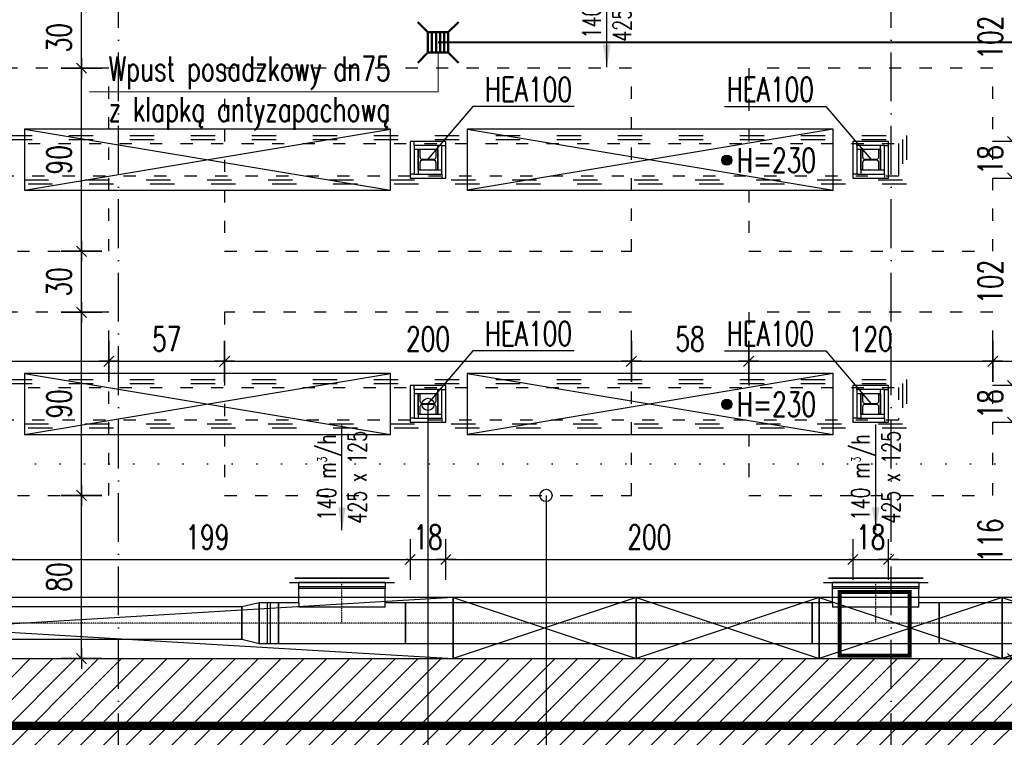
# Model space of a CAD drawing. Header units: millimetres. Extents: x 167273 to 188273, y -125105 to -88145.
# Tile 193 of 210: x 173804 to 174289, y -91803 to -91450. Entities that reach past the tile are written whole.
import ezdxf

# ---------------------------------------------------------------- set-up
doc = ezdxf.new("R2010")
doc.units = ezdxf.units.MM
doc.header["$PDMODE"] = 35
doc.header["$PDSIZE"] = 5
for name, pattern in [('ACAD_ISO03W100', [30, 12, -18]), ('ACAD_ISO07W100', [3, 0, -3]), ('ACAD_ISO10W100', [18, 12, -3, 0, -3]), ('DASHED', [0.75, 0.5, -0.25]), ('WENT_3', [1.6, 0.5, -0.5, 0.1, -0.5])]:
    doc.linetypes.add(name, pattern=pattern)
for name, color, linetype in [('!_ppoz', 10, 'Continuous'), ('a-op_leader', 9, 'Continuous'), ('a-op_text', 9, 'Continuous'), ('a-osie', 1, 'ACAD_ISO10W100'), ('a-poziomy', 9, 'Continuous'), ('a-wymiary', 9, 'Continuous'), ('b-konstrukcja', 17, 'Continuous'), ('b-przerywana2', 2, 'ACAD_ISO03W100'), ('b-ściany', 2, 'Continuous'), ('c-wyposażenie', 5, 'Continuous'), ('FLUID-N-BIB-120-ARRGR', 7, 'Continuous'), ('FLUID-W-BIB-120-ARRGR', 7, 'Continuous'), ('FLUID-W-BIB-SYM', 7, 'Continuous'), ('h-hatch', 8, 'Continuous'), ('i-kanalizacja', 34, 'Continuous'), ('Profile', 7, 'Continuous')]:
    doc.layers.add(name, color=color, linetype=linetype)
doc.layers.add('!zakres', color=7, linetype='ACAD_ISO03W100', lineweight=60, true_color=0x8a14ff)
for name, color, linetype, lineweight in [('FLUID-W-BIB', 220, 'Continuous', 30), ('IS_kan_san', 34, 'Continuous', 53), ('IS_kan_san_opis', 9, 'Continuous', 15), ('IS_przejscia_ppoz_stropy', 32, 'Continuous', 60)]:
    doc.layers.add(name, color=color, linetype=linetype, lineweight=lineweight)
doc.styles.add('FDBES', font='romans.shx', dxfattribs={"width": 0.7, "height": 10})
doc.styles.add('IS-IS', font='romans.shx', dxfattribs={"width": 0.7, "height": 12})
doc.styles.add('PPAB_100', font='romans.shx', dxfattribs={"width": 0.7, "height": 12})
doc.styles.add('ROMANS', font='romans.shx', dxfattribs={"width": 0.7, "height": 10})
doc.dimstyles.new('FDBES', dxfattribs={"dimscale": 50, "dimtxt": 4, "dimasz": 2.5, "dimexe": 0.8, "dimexo": 2, "dimgap": 1, "dimtad": 1, "dimdsep": 46, "dimtxsty": 'FDBES', "dimcen": 2.5, "dimclrd": 4, "dimclre": 5, "dimadec": 0, "dimazin": 0, "dimtfac": 1, "dimtmove": 0, "dimatfit": 3, "dimfxl": 0, "dimarcsym": 0})
doc.dimstyles.new('newPPAB_100', dxfattribs={"dimscale": 0, "dimtxt": 16, "dimasz": 1, "dimexe": 10, "dimexo": 10, "dimgap": 5, "dimtad": 1, "dimdec": 0, "dimzin": 0, "dimdsep": 46, "dimtxsty": 'PPAB_100', "dimblk": 'tick_50', "dimcen": 0.09, "dimdle": 5, "dimse1": 1, "dimse2": 1, "dimclrd": 9, "dimclre": 9, "dimclrt": 161, "dimadec": 0, "dimazin": 0, "dimtfac": 1, "dimtdec": 0, "dimtix": 1, "dimtmove": 2, "dimatfit": 0, "dimldrblk": 'tick_50', "dimfxl": 0, "dimtolj": 1, "dimtzin": 0, "dimarcsym": 0})

# ---------------------------------------------------------------- blocks, each defined once
blk = doc.blocks.new('tick_50')
at = {"color": 9, "ltscale": 20}
for p, q in [((0, 10), (0, -10)), ((-5, 0), (5, 0))]:
    blk.add_line(p, q, dxfattribs=at)
at = {"color": 0}
blk.add_line((2.5, 2.5), (-2.5, -2.5), dxfattribs=at)
blk = doc.blocks.new('*D189')
at = {"layer": 'a-wymiary', "color": 9, "lineweight": -2}
for p, q in [((173995.31, -91715.13), (173994.31, -91715.13)), ((173996.31, -91715.13), (174013.91, -91715.13)), ((174014.91, -91715.13), (174015.91, -91715.13))]:
    blk.add_line(p, q, dxfattribs=at)
at = {"layer": 'Defpoints', "color": 0}
for p in [(173996.31, -91647.64), (174013.91, -91647.64), (174013.91, -91715.13)]:
    blk.add_point(p, dxfattribs=at)
at = {"layer": 'a-wymiary', "color": 9, "lineweight": -2}
blk.add_blockref('tick_50', (173996.31, -91715.13), dxfattribs=at)
at = {"layer": 'a-wymiary', "color": 9, "lineweight": -2, "rotation": 180}
blk.add_blockref('tick_50', (174013.91, -91715.13), dxfattribs=at)
at = {"layer": 'a-wymiary', "color": 161, "insert": (174005.11, -91704.13), "char_height": 12, "attachment_point": 5, "style": 'PPAB_100'}
blk.add_mtext('\\A1;18', dxfattribs=at)
blk = doc.blocks.new('*D191')
at = {"layer": 'a-wymiary', "color": 9, "lineweight": -2}
for p, q in [((174213.05, -91715.13), (174212.05, -91715.13)), ((174214.05, -91715.13), (174231.65, -91715.13)), ((174232.65, -91715.13), (174233.65, -91715.13))]:
    blk.add_line(p, q, dxfattribs=at)
at = {"layer": 'Defpoints', "color": 0}
for p in [(174214.05, -91647.64), (174231.65, -91647.64), (174231.65, -91715.13)]:
    blk.add_point(p, dxfattribs=at)
at = {"layer": 'a-wymiary', "color": 9, "lineweight": -2}
blk.add_blockref('tick_50', (174214.05, -91715.13), dxfattribs=at)
at = {"layer": 'a-wymiary', "color": 9, "lineweight": -2, "rotation": 180}
blk.add_blockref('tick_50', (174231.65, -91715.13), dxfattribs=at)
at = {"layer": 'a-wymiary', "color": 161, "insert": (174222.85, -91704.13), "char_height": 12, "attachment_point": 5, "style": 'PPAB_100'}
blk.add_mtext('\\A1;18', dxfattribs=at)
blk = doc.blocks.new('KR')
at = {"layer": 'IS_kan_san', "lineweight": 50}
for p, q in [((-5, 5), (-10, 10)), ((5, 5), (10, 10)), ((-5, 5), (-5, -5)), ((-3, 5), (-3, -5)), ((-1, 5), (-1, -5)), ((1, 5), (1, -5)), ((3, 5), (3, -5)), ((-5, -5), (-10, -10)), ((10, -10), (5, -5))]:
    blk.add_line(p, q, dxfattribs=at)
blk.add_lwpolyline([(-5, 5), (5, 5), (5, -5), (-5, -5)], close=True, dxfattribs=at)
blk = doc.blocks.new('*D276')
at = {"layer": 'a-wymiary', "color": 9, "lineweight": -2}
blk.add_line((174292.67, -91408.64), (174292.67, -91508.64), dxfattribs=at)
at = {"layer": 'Defpoints', "color": 0}
for p in [(174231.65, -91407.64), (174231.65, -91509.64), (174292.67, -91509.64)]:
    blk.add_point(p, dxfattribs=at)
at = {"layer": 'a-wymiary', "color": 9, "lineweight": -2}
for p, rotation in [((174292.67, -91407.64), 90), ((174292.67, -91509.64), 270)]:
    blk.add_blockref('tick_50', p, dxfattribs=dict(at, rotation=rotation))
at = {"layer": 'a-wymiary', "color": 161, "insert": (174281.67, -91458.64), "char_height": 12, "attachment_point": 5, "rotation": 90, "style": 'PPAB_100'}
blk.add_mtext('\\A1;102', dxfattribs=at)
blk = doc.blocks.new('*D277')
at = {"layer": 'a-wymiary', "color": 9, "lineweight": -2}
for p, q in [((174292.67, -91508.64), (174292.67, -91507.64)), ((174292.67, -91509.64), (174292.67, -91527.64)), ((174292.67, -91528.64), (174292.67, -91529.64))]:
    blk.add_line(p, q, dxfattribs=at)
at = {"layer": 'Defpoints', "color": 0}
for p in [(174231.65, -91509.64), (174231.65, -91527.64), (174292.67, -91527.64)]:
    blk.add_point(p, dxfattribs=at)
at = {"layer": 'a-wymiary', "color": 9, "lineweight": -2}
for p, rotation in [((174292.67, -91509.64), 270), ((174292.67, -91527.64), 90)]:
    blk.add_blockref('tick_50', p, dxfattribs=dict(at, rotation=rotation))
at = {"layer": 'a-wymiary', "color": 161, "insert": (174281.67, -91518.64), "char_height": 12, "attachment_point": 5, "rotation": 90, "style": 'PPAB_100'}
blk.add_mtext('\\A1;18', dxfattribs=at)
blk = doc.blocks.new('*D278')
at = {"layer": 'a-wymiary', "color": 9, "lineweight": -2}
blk.add_line((174292.67, -91528.64), (174292.67, -91628.64), dxfattribs=at)
at = {"layer": 'Defpoints', "color": 0}
for p in [(174231.65, -91527.64), (174231.65, -91629.64), (174292.67, -91629.64)]:
    blk.add_point(p, dxfattribs=at)
at = {"layer": 'a-wymiary', "color": 9, "lineweight": -2}
for p, rotation in [((174292.67, -91527.64), 90), ((174292.67, -91629.64), 270)]:
    blk.add_blockref('tick_50', p, dxfattribs=dict(at, rotation=rotation))
at = {"layer": 'a-wymiary', "color": 161, "insert": (174281.67, -91578.64), "char_height": 12, "attachment_point": 5, "rotation": 90, "style": 'PPAB_100'}
blk.add_mtext('\\A1;102', dxfattribs=at)
blk = doc.blocks.new('*D279')
at = {"layer": 'a-wymiary', "color": 9, "lineweight": -2}
for p, q in [((174292.67, -91628.64), (174292.67, -91627.64)), ((174292.67, -91629.64), (174292.67, -91647.64)), ((174292.67, -91648.64), (174292.67, -91649.64))]:
    blk.add_line(p, q, dxfattribs=at)
at = {"layer": 'Defpoints', "color": 0}
for p in [(174231.65, -91629.64), (174231.65, -91647.64), (174292.67, -91647.64)]:
    blk.add_point(p, dxfattribs=at)
at = {"layer": 'a-wymiary', "color": 9, "lineweight": -2}
for p, rotation in [((174292.67, -91629.64), 270), ((174292.67, -91647.64), 90)]:
    blk.add_blockref('tick_50', p, dxfattribs=dict(at, rotation=rotation))
at = {"layer": 'a-wymiary', "color": 161, "insert": (174281.67, -91638.64), "char_height": 12, "attachment_point": 5, "rotation": 90, "style": 'PPAB_100'}
blk.add_mtext('\\A1;18', dxfattribs=at)
blk = doc.blocks.new('*D280')
at = {"layer": 'a-wymiary', "color": 9, "lineweight": -2}
blk.add_line((174292.67, -91648.64), (174292.67, -91762.89), dxfattribs=at)
at = {"layer": 'Defpoints', "color": 0}
for p in [(174231.65, -91647.64), (174232.94, -91763.89), (174292.67, -91763.89)]:
    blk.add_point(p, dxfattribs=at)
at = {"layer": 'a-wymiary', "color": 9, "lineweight": -2}
for p, rotation in [((174292.67, -91647.64), 90), ((174292.67, -91763.89), 270)]:
    blk.add_blockref('tick_50', p, dxfattribs=dict(at, rotation=rotation))
at = {"layer": 'a-wymiary', "color": 161, "insert": (174281.67, -91705.76), "char_height": 12, "attachment_point": 5, "rotation": 90, "style": 'PPAB_100'}
blk.add_mtext('\\A1;116', dxfattribs=at)
blk = doc.blocks.new('*U822')
at = {"linetype": 'Continuous', "lineweight": -2}
for p, q in [((-1000, 0), (-1000, 100)), ((1000, 100), (1000, 0)), ((-1000, -100), (-1000, 0)), ((1000, 0), (1000, -100))]:
    blk.add_line(p, q, dxfattribs=at)
at = {"color": 0, "linetype": 'ByBlock', "lineweight": -2}
for p, q in [((-1000, 100), (1000, 100)), ((1000, -100), (-1000, -100))]:
    blk.add_line(p, q, dxfattribs=at)
at = {"layer": 'FLUID-W-BIB-SYM', "linetype": 'WENT_3', "lineweight": -3}
blk.add_line((-1000, 0), (1000, 0), dxfattribs=at)
blk = doc.blocks.new('*U1044')
at = {"linetype": 'Continuous', "lineweight": -2}
for p, q in [((-212.5, 200), (-257.5, 200)), ((212.5, 200), (-212.5, 200)), ((257.5, 200), (212.5, 200)), ((-312.5, -100), (-312.5, 100)), ((312.5, 100), (312.5, -100))]:
    blk.add_line(p, q, dxfattribs=at)
at = {"color": 0, "linetype": 'ByBlock', "lineweight": -2}
for p, q in [((-212.5, 200), (-212.5, 170)), ((212.5, 170), (212.5, 200)), ((-212.5, 78.1), (-212.5, 170)), ((212.5, 100), (212.5, 170)), ((-312.5, 100), (-212.5, 100)), ((212.5, 100), (212.5, 78.1)), ((212.5, 100), (312.5, 100)), ((-212.5, 78.1), (212.5, 78.1)), ((312.5, -100), (-312.5, -100))]:
    blk.add_line(p, q, dxfattribs=at)
at = {"linetype": 'Continuous', "lineweight": -3}
blk.add_line((-212.5, 170), (212.5, 170), dxfattribs=at)
at = {"layer": 'FLUID-W-BIB-SYM', "linetype": 'WENT_3', "lineweight": -3}
for p, q in [((0, 0), (0, 200)), ((0, 180), (0, 200)), ((-312.5, 0), (312.5, 0))]:
    blk.add_line(p, q, dxfattribs=at)
blk = doc.blocks.new('*U817')
at = {"linetype": 'Continuous', "lineweight": -2}
for p, q in [((-1000, 0), (-1000, 100)), ((1000, 100), (1000, 0)), ((-1000, -100), (-1000, 0)), ((1000, 0), (1000, -100))]:
    blk.add_line(p, q, dxfattribs=at)
at = {"color": 0, "linetype": 'ByBlock', "lineweight": -2}
for p, q in [((-1000, 100), (1000, 100)), ((1000, -100), (-1000, -100))]:
    blk.add_line(p, q, dxfattribs=at)
at = {"layer": 'FLUID-W-BIB-SYM', "linetype": 'WENT_3', "lineweight": -3}
blk.add_line((-1000, 0), (1000, 0), dxfattribs=at)
blk = doc.blocks.new('*U1042')
at = {"linetype": 'Continuous', "lineweight": -2}
for p, q in [((-212.5, 200), (-257.5, 200)), ((212.5, 200), (-212.5, 200)), ((257.5, 200), (212.5, 200)), ((-312.5, -100), (-312.5, 100)), ((312.5, 100), (312.5, -100))]:
    blk.add_line(p, q, dxfattribs=at)
at = {"color": 0, "linetype": 'ByBlock', "lineweight": -2}
for p, q in [((-212.5, 200), (-212.5, 170)), ((212.5, 170), (212.5, 200)), ((-212.5, 78.1), (-212.5, 170)), ((212.5, 100), (212.5, 170)), ((-312.5, 100), (-212.5, 100)), ((212.5, 100), (212.5, 78.1)), ((212.5, 100), (312.5, 100)), ((-212.5, 78.1), (212.5, 78.1)), ((312.5, -100), (-312.5, -100))]:
    blk.add_line(p, q, dxfattribs=at)
at = {"linetype": 'Continuous', "lineweight": -3}
blk.add_line((-212.5, 170), (212.5, 170), dxfattribs=at)
at = {"layer": 'FLUID-W-BIB-SYM', "linetype": 'WENT_3', "lineweight": -3}
for p, q in [((0, 0), (0, 200)), ((0, 180), (0, 200)), ((-312.5, 0), (312.5, 0))]:
    blk.add_line(p, q, dxfattribs=at)
blk = doc.blocks.new('*U815')
at = {"linetype": 'Continuous', "lineweight": -2}
for p, q in [((-42.5, 0), (-42.5, 100)), ((42.5, 80), (42.5, 0)), ((-42.5, -100), (-42.5, 0)), ((42.5, 0), (42.5, -80))]:
    blk.add_line(p, q, dxfattribs=at)
at = {"color": 0, "linetype": 'ByBlock', "lineweight": -2}
for p, q in [((-42.5, 100), (42.5, 80)), ((42.5, -80), (-42.5, -100))]:
    blk.add_line(p, q, dxfattribs=at)
at = {"layer": 'FLUID-W-BIB-SYM', "linetype": 'WENT_3', "lineweight": -3}
blk.add_line((-42.5, 0), (42.5, 0), dxfattribs=at)
blk = doc.blocks.new('*U821')
at = {"linetype": 'Continuous', "lineweight": -2}
for p, q in [((-47.5, 0), (-47.5, 100)), ((47.5, 100), (47.5, 0)), ((-47.5, -100), (-47.5, 0)), ((47.5, 0), (47.5, -100))]:
    blk.add_line(p, q, dxfattribs=at)
at = {"color": 0, "linetype": 'ByBlock', "lineweight": -2}
for p, q in [((-47.5, 100), (47.5, 100)), ((47.5, -100), (-47.5, -100))]:
    blk.add_line(p, q, dxfattribs=at)
at = {"linetype": 'Continuous', "lineweight": -3}
for p, q in [((-7.5, 100), (-7.5, -100)), ((7.5, 100), (7.5, -100))]:
    blk.add_line(p, q, dxfattribs=at)
at = {"layer": 'FLUID-W-BIB-SYM', "linetype": 'WENT_3', "lineweight": -3}
blk.add_line((-47.5, 0), (47.5, 0), dxfattribs=at)
blk = doc.blocks.new('*U820')
at = {"linetype": 'Continuous', "lineweight": -2}
for p, q in [((-1000, 0), (-1000, 80)), ((1000, 80), (1000, 0)), ((-1000, -80), (-1000, 0)), ((1000, 0), (1000, -80))]:
    blk.add_line(p, q, dxfattribs=at)
at = {"color": 0, "linetype": 'ByBlock', "lineweight": -2}
for p, q in [((-1000, 80), (1000, 80)), ((1000, -80), (-1000, -80))]:
    blk.add_line(p, q, dxfattribs=at)
at = {"layer": 'FLUID-W-BIB-SYM', "linetype": 'WENT_3', "lineweight": -3}
blk.add_line((-1000, 0), (1000, 0), dxfattribs=at)
blk = doc.blocks.new('*U1043')
at = {"color": 0, "linetype": 'ByBlock', "lineweight": -2}
for p, q in [((-232.5, 0), (-212.5, 0)), ((-232.5, 0, 20), (232.5, 0, 20)), ((212.5, 0), (-212.5, 0)), ((-212.5, 0, -20), (-212.5, 0)), ((-212.5, 0, -20), (212.5, 0, -20)), ((212.5, 0), (212.5, 0, -20)), ((212.5, 0), (232.5, 0))]:
    blk.add_line(p, q, dxfattribs=at)
at = {"linetype": 'Continuous', "lineweight": -3}
for p, q in [((232.5, 0, 20), (-232.5, 0, 20)), ((-232.5, 0, 20), (232.5, 0, 20))]:
    blk.add_line(p, q, dxfattribs=at)
blk = doc.blocks.new('*U1045')
at = {"color": 0, "linetype": 'ByBlock', "lineweight": -2}
for p, q in [((-232.5, 0), (-212.5, 0)), ((-232.5, 0, 20), (232.5, 0, 20)), ((212.5, 0), (-212.5, 0)), ((-212.5, 0, -20), (-212.5, 0)), ((-212.5, 0, -20), (212.5, 0, -20)), ((212.5, 0), (212.5, 0, -20)), ((212.5, 0), (232.5, 0))]:
    blk.add_line(p, q, dxfattribs=at)
at = {"linetype": 'Continuous', "lineweight": -3}
for p, q in [((232.5, 0, 20), (-232.5, 0, 20)), ((-232.5, 0, 20), (232.5, 0, 20))]:
    blk.add_line(p, q, dxfattribs=at)
blk = doc.blocks.new('*U768')
at = {"insert": (0, -34.6), "char_height": 12, "attachment_point": 5, "rotation": 270, "style": 'ROMANS'}
blk.add_mtext('140 m{\\A2;\\H0.5x;3}/h\\P425 x 125', dxfattribs=at)
blk.add_leader([(0, 0), (0, -69.2)], dimstyle='FDBES', override={"dimscale": 6, "dimclrd": 256})
blk = doc.blocks.new('*U769')
at = {"insert": (0, -34.6), "char_height": 12, "attachment_point": 5, "rotation": 270, "style": 'ROMANS'}
blk.add_mtext('140 m{\\A2;\\H0.5x;3}/h\\P425 x 125', dxfattribs=at)
blk.add_leader([(0, 0), (0, -69.2)], dimstyle='FDBES', override={"dimscale": 6, "dimclrd": 256})
blk = doc.blocks.new('*U771')
at = {"insert": (0, 47.14), "char_height": 12, "attachment_point": 5, "rotation": 270, "style": 'FDBES'}
blk.add_mtext('140 m{\\A2;\\H0.5x;3}/h\\P425 x 125', dxfattribs=at)
blk.add_leader([(0, 94.29), (0, 0)], dimstyle='FDBES', override={"dimscale": 6, "dimclrd": 256})

msp = doc.modelspace()

# ---------------------------------------------------------------- hatches: boundary and pattern name
at = {"layer": 'a-poziomy', "ltscale": 0.5}
for points in [[(174149.54, -91518.87, 1), (174154.54, -91518.87, 1)], [(174149.54, -91638.87, 1), (174154.54, -91638.87, 1)]]:
    msp.add_hatch(color=256, dxfattribs=at).paths.add_polyline_path(points)
at = {"layer": 'h-hatch'}
h = msp.add_hatch(dxfattribs=at)
h.set_pattern_fill('ANSI31', color=256, scale=2.5, style=0)
h.set_pattern_definition([(45, (0, -5000), (-5.61266008, 5.61266008), [])])
h.paths.add_polyline_path([(175326.44, -91763.89), (173498.44, -91763.89), (173498.44, -91687.89), (173456.44, -91687.89), (173456.44, -91768.89), (172740.44, -91768.89), (172740.44, -91509.89), (173049.44, -91509.89), (173049.44, -91462.89), (172688.44, -91462.89), (172688.44, -91772.89), (172675.44, -91772.89), (172675.44, -91807.89), (172689.44, -91807.89), (172689.44, -91840.89), (172719.44, -91840.89), (172719.44, -91794.89), (173456.44, -91794.89), (173456.44, -92037.89), (172866.44, -92037.89), (172866.44, -92085.89), (172893.44, -92085.89), (172893.44, -92154.89), (172736.44, -92154.89), (172736.44, -92085.89), (172786.44, -92085.89), (172786.44, -92037.89), (172719.44, -92037.89), (172719.44, -91930.89), (172689.44, -91930.89), (172689.44, -92037.89), (172684.44, -92037.89), (172684.44, -92085.89), (172708.44, -92085.89), (172708.44, -92154.89), (172341.44, -92154.89), (172341.44, -92085.89), (172341.44, -92037.89), (172313.44, -92037.89), (172313.44, -92085.89), (172313.44, -92154.89), (171946.44, -92154.89), (171946.44, -92085.89), (171949.44, -92085.89), (171949.44, -91927.89), (171828.44, -91927.89), (171828.44, -91937.89), (171922.44, -91937.89), (171922.44, -92037.89), (171899.44, -92037.89), (171899.44, -92085.89), (171919.44, -92085.89), (171919.44, -92154.89), (171559.44, -92154.89), (171559.44, -92085.89), (171559.44, -92037.89), (171562.44, -92037.89), (171562.44, -91937.89), (171738.44, -91937.89), (171738.44, -91927.89), (171562.44, -91927.89), (171562.44, -91882.89), (171531.44, -91882.89), (171531.44, -92045.89), (171008.44, -92045.89), (171008.44, -91802.89), (171393.44, -91802.89), (171393.44, -91817.89), (171405.44, -91817.89), (171405.44, -91802.89), (171438.44, -91802.89), (171438.44, -91762.89), (171159.44, -91762.89), (171159.44, -91722.89), (171105.44, -91722.89), (171105.44, -91757.89), (170976.44, -91757.89), (170976.44, -92085.89), (171540.44, -92085.89), (171540.44, -92172.89), (172913.44, -92172.89), (172913.44, -92085.89), (175326.44, -92085.89), (175326.44, -92028.89), (173498.44, -92028.89), (173498.44, -91811.89), (175326.44, -91811.89)])

# ---------------------------------------------------------------- linework, layer by layer
at = {"layer": '!_ppoz'}
for p, q in [((173998.31, -91511.64), (173998.31, -91509.64)), ((174009.91, -91513.64), (174009.91, -91511.64)), ((174011.91, -91511.64), (174013.91, -91511.64)), ((174216.05, -91511.64), (174216.05, -91509.64)), ((174227.65, -91513.64), (174227.65, -91511.64)), ((174229.65, -91511.64), (174231.65, -91511.64)), ((174000.31, -91513.64), (173998.31, -91513.64)), ((174218.05, -91513.64), (174216.05, -91513.64)), ((173998.31, -91525.64), (173996.31, -91525.64)), ((174000.31, -91523.64), (174000.31, -91525.64)), ((174009.91, -91523.64), (174011.91, -91523.64)), ((174011.91, -91525.64), (174011.91, -91527.64)), ((174216.05, -91525.64), (174214.05, -91525.64)), ((174218.05, -91523.64), (174218.05, -91525.64)), ((174227.65, -91523.64), (174229.65, -91523.64)), ((174229.65, -91525.64), (174229.65, -91527.64)), ((173998.31, -91631.64), (173998.31, -91629.64)), ((174000.31, -91633.64), (173998.31, -91633.64)), ((174009.91, -91633.64), (174009.91, -91631.64)), ((174011.91, -91631.64), (174013.91, -91631.64)), ((174216.05, -91631.64), (174216.05, -91629.64)), ((174218.05, -91633.64), (174216.05, -91633.64)), ((174227.65, -91633.64), (174227.65, -91631.64)), ((174229.65, -91631.64), (174231.65, -91631.64)), ((173998.31, -91645.64), (173996.31, -91645.64)), ((174000.31, -91643.64), (174000.31, -91645.64)), ((174009.91, -91643.64), (174011.91, -91643.64)), ((174011.91, -91645.64), (174011.91, -91647.64)), ((174216.05, -91645.64), (174214.05, -91645.64)), ((174218.05, -91643.64), (174218.05, -91645.64)), ((174227.65, -91643.64), (174229.65, -91643.64)), ((174229.65, -91645.64), (174229.65, -91647.64))]:
    msp.add_line(p, q, dxfattribs=at)
at = {"layer": '!_ppoz', "linetype": 'ACAD_ISO03W100'}
for points in [[(173498.44, -91506.64), (174240.44, -91506.64), (174240.44, -91530.64), (173498.44, -91530.64)], [(173498.44, -91508.64), (174238.44, -91508.64), (174238.44, -91528.64), (173498.44, -91528.64)], [(173498.44, -91626.64), (174240.44, -91626.64), (174240.44, -91650.64), (173498.44, -91650.64)], [(173498.44, -91628.64), (174238.44, -91628.64), (174238.44, -91648.64), (173498.44, -91648.64)]]:
    msp.add_lwpolyline(points, close=True, dxfattribs=at)
at = {"layer": '!_ppoz'}
for points in [[(173996.31, -91527.64), (174013.91, -91527.64), (174013.91, -91509.64), (173996.31, -91509.64)], [(173998.31, -91525.64), (174011.91, -91525.64), (174011.91, -91511.64), (173998.31, -91511.64)], [(174214.05, -91527.64), (174231.65, -91527.64), (174231.65, -91509.64), (174214.05, -91509.64)], [(174216.05, -91525.64), (174229.65, -91525.64), (174229.65, -91511.64), (174216.05, -91511.64)], [(174000.31, -91523.64), (174009.91, -91523.64), (174009.91, -91513.64), (174000.31, -91513.64)], [(174218.05, -91523.64), (174227.65, -91523.64), (174227.65, -91513.64), (174218.05, -91513.64)], [(173996.31, -91647.64), (174013.91, -91647.64), (174013.91, -91629.64), (173996.31, -91629.64)], [(173998.31, -91645.64), (174011.91, -91645.64), (174011.91, -91631.64), (173998.31, -91631.64)], [(174000.31, -91643.64), (174009.91, -91643.64), (174009.91, -91633.64), (174000.31, -91633.64)], [(174214.05, -91647.64), (174231.65, -91647.64), (174231.65, -91629.64), (174214.05, -91629.64)], [(174216.05, -91645.64), (174229.65, -91645.64), (174229.65, -91631.64), (174216.05, -91631.64)], [(174218.05, -91643.64), (174227.65, -91643.64), (174227.65, -91633.64), (174218.05, -91633.64)]]:
    msp.add_lwpolyline(points, close=True, dxfattribs=at)
at = {"layer": '!zakres', "linetype": 'DASHED', "ltscale": 40, "const_width": 4, "flags": 128}
msp.add_lwpolyline([(173471.44, -91779.89), (173471.44, -91796.89), (176532.44, -91796.89), (176532.44, -91175.89), (173471.44, -91175.89), (173471.44, -91477.89), (172703.44, -91477.89), (172703.44, -91779.99)], close=True, dxfattribs=at)
at = {"layer": 'a-op_leader'}
for points in [[(174077.02, -91492.5), (174027.16, -91492.5), (174005.11, -91518.39)], [(174150.93, -91492.5), (174200.8, -91492.5), (174222.85, -91518.39)], [(174077.02, -91612.5), (174027.16, -91612.5), (174005.11, -91638.39)], [(174150.93, -91612.5), (174200.8, -91612.5), (174222.85, -91638.39)], [(174005.11, -91638.89), (174005.11, -91918.68), (173572.67, -91918.68)], [(174063.16, -91683.64), (174063.16, -91918.68), (174370.95, -91918.68)]]:
    msp.add_lwpolyline(points, dxfattribs=at)
for centre in [(174005.11, -91638.89), (174063.16, -91683.64)]:
    msp.add_circle(centre, 3, dxfattribs=at)
at = {"layer": 'a-osie', "ltscale": 2}
for p, q in [((173852.94, -92211.89), (173852.94, -91011.89)), ((174232.94, -92211.89), (174232.94, -91011.89))]:
    msp.add_line(p, q, dxfattribs=at)
at = {"layer": 'a-poziomy', "linetype": 'ACAD_ISO07W100', "ltscale": 4}
msp.add_lwpolyline([(179426.44, -91668.05), (171936.94, -91668.05), (171936.94, -91957.57), (170836.98, -91957.57)], dxfattribs=at)
at = {"layer": 'a-poziomy', "ltscale": 0.5}
for centre in [(174152.04, -91518.87), (174152.04, -91638.87)]:
    msp.add_circle(centre, 2.5, dxfattribs=at)
at = {"layer": 'b-konstrukcja', "ltscale": 0.5}
msp.add_line((174236.44, -91516.64), (174236.44, -91526.64), dxfattribs=at)
at = {"layer": 'b-konstrukcja', "linetype": 'ACAD_ISO03W100', "ltscale": 0.5}
for points in [[(173478.44, -91510.64), (174236.44, -91510.64), (174236.44, -91526.64), (173478.44, -91526.64)], [(173478.44, -91630.64), (174236.44, -91630.64), (174236.44, -91646.64), (173478.44, -91646.64)]]:
    msp.add_lwpolyline(points, close=True, dxfattribs=at)
at = {"layer": 'b-przerywana2', "linetype": 'ACAD_ISO03W100', "ltscale": 0.5}
for points in [[(173728.18, -91563.64), (173848.18, -91563.64), (173848.18, -91473.64), (173728.18, -91473.64)], [(173905.11, -91563.64), (174105.11, -91563.64), (174105.11, -91473.64), (173905.11, -91473.64)], [(174162.85, -91563.64), (174282.85, -91563.64), (174282.85, -91473.64), (174162.85, -91473.64)], [(173728.18, -91683.64), (173848.18, -91683.64), (173848.18, -91593.64), (173728.18, -91593.64)], [(173905.11, -91683.64), (174105.11, -91683.64), (174105.11, -91593.64), (173905.11, -91593.64)], [(174162.85, -91683.64), (174282.85, -91683.64), (174282.85, -91593.64), (174162.85, -91593.64)]]:
    msp.add_lwpolyline(points, close=True, dxfattribs=at)
at = {"layer": 'b-ściany'}
msp.add_line((173498.44, -91763.89), (175326.44, -91763.89), dxfattribs=at)
at = {"layer": 'c-wyposażenie', "ltscale": 0.5}
for p, q in [((173806.64, -91533.64), (173986.64, -91503.64)), ((173806.64, -91503.64), (173986.64, -91533.64)), ((174024.38, -91503.64), (174204.38, -91533.64)), ((174204.38, -91503.64), (174024.38, -91533.64)), ((173806.64, -91653.64), (173986.64, -91623.64)), ((173806.64, -91623.64), (173986.64, -91653.64)), ((174024.38, -91623.64), (174204.38, -91653.64)), ((174204.38, -91623.64), (174024.38, -91653.64))]:
    msp.add_line(p, q, dxfattribs=at)
at = {"layer": 'c-wyposażenie'}
for p, q in [((173513.44, -91733.89), (174017.44, -91763.89)), ((174017.44, -91733.89), (173513.44, -91763.89)), ((174017.44, -91733.89), (174107.44, -91763.89)), ((174107.44, -91733.89), (174017.44, -91763.89)), ((174107.44, -91733.89), (174197.44, -91763.89)), ((174197.44, -91733.89), (174107.44, -91763.89)), ((174197.44, -91733.89), (174287.44, -91763.89)), ((174287.44, -91733.89), (174197.44, -91763.89)), ((174287.44, -91733.89), (174377.44, -91763.89)), ((174377.44, -91733.89), (174287.44, -91763.89))]:
    msp.add_line(p, q, dxfattribs=at)
at = {"layer": 'c-wyposażenie', "ltscale": 0.5}
for points in [[(173806.64, -91533.64), (173986.64, -91533.64), (173986.64, -91503.64), (173806.64, -91503.64)], [(174024.38, -91533.64), (174204.38, -91533.64), (174204.38, -91503.64), (174024.38, -91503.64)], [(173806.64, -91653.64), (173986.64, -91653.64), (173986.64, -91623.64), (173806.64, -91623.64)], [(174024.38, -91653.64), (174204.38, -91653.64), (174204.38, -91623.64), (174024.38, -91623.64)], [(174017.44, -91733.89), (173513.44, -91733.89), (173513.44, -91763.89), (174017.44, -91763.89)], [(174017.44, -91763.89), (174107.44, -91763.89), (174107.44, -91733.89), (174017.44, -91733.89)], [(174107.44, -91763.89), (174197.44, -91763.89), (174197.44, -91733.89), (174107.44, -91733.89)], [(174197.44, -91763.89), (174287.44, -91763.89), (174287.44, -91733.89), (174197.44, -91733.89)], [(174287.44, -91763.89), (174377.44, -91763.89), (174377.44, -91733.89), (174287.44, -91733.89)]]:
    msp.add_lwpolyline(points, close=True, dxfattribs=at)
at = {"layer": 'IS_kan_san', "lineweight": 50}
msp.add_line((174010.05, -91460.92), (174310.04, -91460.89), dxfattribs=at)
at = {"layer": 'IS_kan_san_opis'}
msp.add_lwpolyline([(173838.65, -91485.26), (174010.05, -91485.26), (174010.05, -91465.92)], dxfattribs=at)
at = {"layer": 'IS_przejscia_ppoz_stropy', "const_width": 2}
msp.add_lwpolyline([(174207.51, -91731.08), (174241.95, -91731.08), (174241.95, -91762.49), (174207.51, -91762.49)], close=True, dxfattribs=at)
at = {"layer": 'Profile'}
for points in [[(174009.11, -91513.64), (174009.91, -91513.64), (174009.91, -91523.64), (174009.11, -91523.64), (174009.11, -91520.09, 0.414214), (174007.91, -91518.89), (174002.31, -91518.89, 0.414214), (174001.11, -91520.09), (174001.11, -91523.64), (174000.31, -91523.64), (174000.31, -91513.64), (174001.11, -91513.64), (174001.11, -91517.19, 0.414214), (174002.31, -91518.39), (174007.91, -91518.39, 0.414214), (174009.11, -91517.19)], [(174226.85, -91513.64), (174227.65, -91513.64), (174227.65, -91523.64), (174226.85, -91523.64), (174226.85, -91520.09, 0.414214), (174225.65, -91518.89), (174220.05, -91518.89, 0.414214), (174218.85, -91520.09), (174218.85, -91523.64), (174218.05, -91523.64), (174218.05, -91513.64), (174218.85, -91513.64), (174218.85, -91517.19, 0.414214), (174220.05, -91518.39), (174225.65, -91518.39, 0.414214), (174226.85, -91517.19)], [(174009.11, -91633.64), (174009.91, -91633.64), (174009.91, -91643.64), (174009.11, -91643.64), (174009.11, -91640.09, 0.414214), (174007.91, -91638.89), (174002.31, -91638.89, 0.414214), (174001.11, -91640.09), (174001.11, -91643.64), (174000.31, -91643.64), (174000.31, -91633.64), (174001.11, -91633.64), (174001.11, -91637.19, 0.414214), (174002.31, -91638.39), (174007.91, -91638.39, 0.414214), (174009.11, -91637.19)], [(174226.85, -91633.64), (174227.65, -91633.64), (174227.65, -91643.64), (174226.85, -91643.64), (174226.85, -91640.09, 0.414214), (174225.65, -91638.89), (174220.05, -91638.89, 0.414214), (174218.85, -91640.09), (174218.85, -91643.64), (174218.05, -91643.64), (174218.05, -91633.64), (174218.85, -91633.64), (174218.85, -91637.19, 0.414214), (174220.05, -91638.39), (174225.65, -91638.39, 0.414214), (174226.85, -91637.19)]]:
    msp.add_lwpolyline(points, format="xyb", close=True, dxfattribs=at)

# ---------------------------------------------------------------- block references
at = {"layer": 'FLUID-N-BIB-120-ARRGR', "xscale": 0.75, "yscale": 0.75, "zscale": 0.75, "rotation": 180}
msp.add_blockref('*U771', (174093.04, -91402.48, -70), dxfattribs=at)
at = {"layer": 'FLUID-W-BIB', "linetype": 'Continuous', "extrusion": (8.55285e-49, 1, 6.12323e-17), "xscale": 0.1000000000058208, "yscale": 0.1, "zscale": 0.1000000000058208, "rotation": 180}
for name, p in [('*U1043', (-173962.81, -59.5, -91726.39)), ('*U1045', (-174225.31, -59.5, -91726.39))]:
    msp.add_blockref(name, p, dxfattribs=at)
at = {"layer": 'FLUID-W-BIB', "linetype": 'Continuous', "extrusion": (-1.22465e-16, -3.42114e-48, -1), "xscale": 0.1000000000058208, "yscale": 0.1000000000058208, "zscale": 0.1}
for name, p in [('*U1042', (-173962.81, -91746.39, 59.5)), ('*U1044', (-174225.31, -91746.39, 59.5)), ('*U820', (-173813.56, -91746.39, 59.5)), ('*U815', (-173917.81, -91746.39, 59.5)), ('*U821', (-173926.81, -91746.39, 59.5)), ('*U817', (-174094.06, -91746.39, 59.5)), ('*U822', (-174356.56, -91746.39, 59.5))]:
    msp.add_blockref(name, p, dxfattribs=at)
at = {"layer": 'FLUID-W-BIB-120-ARRGR', "xscale": 0.75, "yscale": 0.75, "zscale": 0.75, "rotation": 180}
for name, p in [('*U769', (173962.81, -91700.72, -59.5)), ('*U768', (174225.31, -91700.72, -59.5))]:
    msp.add_blockref(name, p, dxfattribs=at)
at = {"layer": 'i-kanalizacja'}
msp.add_blockref('KR', (174010.05, -91460.92), dxfattribs=at)

# ---------------------------------------------------------------- texts
at = {"layer": 'a-op_text', "ltscale": 0.5, "char_height": 12, "width": 474.5811, "style": 'PPAB_100'}
for insert, attachment_point in [((174075.9, -91478.07), 3), ((174152.05, -91478.07), 1), ((174075.9, -91598.07), 3), ((174152.05, -91598.07), 1)]:
    msp.add_mtext('HEA1{\\Fromans.shx|c238;0}0 ', dxfattribs=dict(at, insert=insert, attachment_point=attachment_point))
at = {"layer": 'a-poziomy', "ltscale": 0.5, "char_height": 12, "width": 65.6395, "attachment_point": 4, "style": 'PPAB_100'}
for insert in [(174157.04, -91518.87), (174157.04, -91638.87)]:
    msp.add_mtext('{\\Fromans.shx|c238;H=230}', dxfattribs=dict(at, insert=insert))
at = {"layer": 'IS_kan_san_opis', "insert": (173917.39, -91485.87), "char_height": 12, "attachment_point": 5, "style": 'IS-IS'}
msp.add_mtext_dynamic_manual_height_columns('Wpust posadzkowy dn75 \\Pz klapką antyzapachową ', width=259.9768, gutter_width=12.5, heights=[0], dxfattribs=at)

# ---------------------------------------------------------------- dimensions: what is measured, and where the dimension line sits
at = {"layer": 'a-wymiary'}
for base, p1, p2, picture, middle in [((174292.67, -91509.64), (174231.65, -91407.64), (174231.65, -91509.64), '*D276', (174281.67, -91458.64)), ((174292.67, -91527.64), (174231.65, -91509.64), (174231.65, -91527.64), '*D277', (174281.67, -91518.64)), ((174292.67, -91629.64), (174231.65, -91527.64), (174231.65, -91629.64), '*D278', (174281.67, -91578.64)), ((174292.67, -91647.64), (174231.65, -91629.64), (174231.65, -91647.64), '*D279', (174281.67, -91638.64)), ((174292.67, -91763.89), (174231.65, -91647.64), (174232.94, -91763.89), '*D280', (174281.67, -91705.76))]:
    dim = msp.add_linear_dim(base=base, p1=p1, p2=p2, angle=90, dimstyle='newPPAB_100', override={"dimscale": 1}, dxfattribs=at)
    dim.commit()
    dim.dimension.update_dxf_attribs({"geometry": picture, "text_midpoint": middle})
for base, p1, p2 in [((173834.68, -91443.64), (173848.18, -91473.64), (173848.18, -91443.64)), ((173834.68, -91473.64), (173848.18, -91563.64), (173848.18, -91473.64)), ((173834.68, -91563.64), (173848.18, -91593.64), (173848.18, -91563.64)), ((173834.68, -91593.64), (173905.11, -91683.64), (173848.18, -91593.64)), ((173834.68, -91683.64), (173852.94, -91763.89), (173905.11, -91683.64))]:
    msp.add_linear_dim(base=base, p1=p1, p2=p2, angle=90, dimstyle='newPPAB_100', override={"dimscale": 1}, dxfattribs=at).render()
for base, p1, p2 in [((173848.18, -91617.73), (173728.18, -91593.64), (173848.18, -91593.64)), ((173905.11, -91617.73), (173848.18, -91593.64), (173905.11, -91593.64)), ((174105.11, -91617.73), (173905.11, -91593.64), (174105.11, -91593.64)), ((174162.85, -91617.73), (174105.11, -91593.64), (174162.85, -91593.64)), ((174282.85, -91617.73), (174162.85, -91593.64), (174282.85, -91593.64)), ((174994.44, -91617.73), (174282.85, -91593.64), (174994.44, -91763.89)), ((173996.31, -91715.13), (173796.98, -91647.64), (173996.31, -91647.64)), ((174214.05, -91715.13), (174013.91, -91647.64), (174214.05, -91647.64))]:
    msp.add_linear_dim(base=base, p1=p1, p2=p2, dimstyle='newPPAB_100', override={"dimscale": 1}, dxfattribs=at).render()
for base, p1, p2, picture, middle in [((174013.91, -91715.13), (173996.31, -91647.64), (174013.91, -91647.64), '*D189', (174005.11, -91704.13)), ((174231.65, -91715.13), (174214.05, -91647.64), (174231.65, -91647.64), '*D191', (174222.85, -91704.13))]:
    dim = msp.add_linear_dim(base=base, p1=p1, p2=p2, dimstyle='newPPAB_100', override={"dimscale": 1}, dxfattribs=at)
    dim.commit()
    dim.dimension.update_dxf_attribs({"geometry": picture, "text_midpoint": middle})
msp.add_linear_dim(base=(174994.44, -91715.13), p1=(174231.65, -91647.64), p2=(174994.44, -91763.89), location=(174572.93, -91704.13), dimstyle='newPPAB_100', override={"dimscale": 1}, dxfattribs=at).render()

doc.saveas('drawing.dxf')
